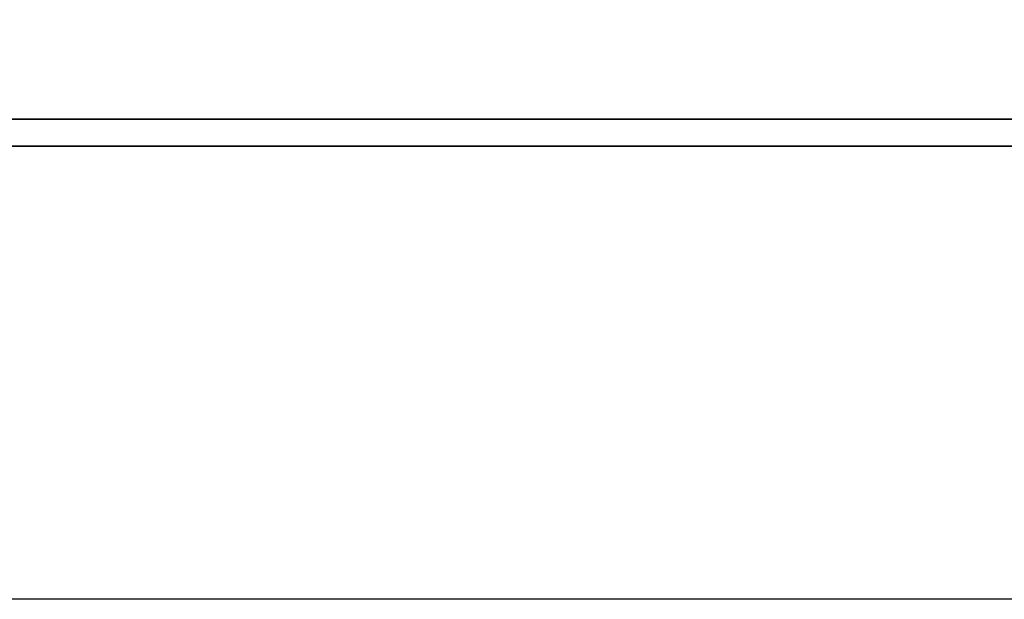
# Model space of a CAD drawing. Extents: x 473 to 1054, y -122 to 208.
# Tile 22 of 40: x 1020.99 to 1024.85, y -68.56 to -66.3. Entities that reach past the tile are written whole.
import ezdxf

# ---------------------------------------------------------------- set-up
doc = ezdxf.new("R2010")
doc.units = 0
doc.header["$MEASUREMENT"] = 0
doc.linetypes.add('CENTER', pattern=[2, 1.25, -0.25, 0.25, -0.25])
for name, color, linetype in [('CL', 1, 'CENTER'), ('DIM', 4, 'CONTINUOUS'), ('layer 1', 7, 'CONTINUOUS')]:
    doc.layers.add(name, color=color, linetype=linetype)

# ---------------------------------------------------------------- blocks, each defined once
blk = doc.blocks.new('TBI MOTION logo(完整正式版)')
at = {"layer": 'layer 1', "color": 22, "lineweight": 35}
blk.add_open_spline([(75.90875, -9.47875), (75.90875, -9.47875), (75.90875, -12.28625), (75.90875, -12.28625), (75.90875, -12.28625), (75.90875, -12.28625), (75.90875, -12.47875), (75.90875, -12.47875), (75.90875, -12.47875), (75.90875, -12.47875), (75.71625, -12.47875), (75.71625, -12.47875), (75.71625, -12.47875), (75.71625, -12.47875), (-88.32875, -12.47875), (-88.32875, -12.47875), (-88.32875, -12.47875), (-88.32875, -12.47875), (-88.32875, -13.29375), (-88.32875, -13.29375), (-88.32875, -13.29375), (-88.32875, -13.29375), (82.89125, -13.29375), (82.89125, -13.29375), (82.89125, -13.29375), (82.89125, -13.29375), (75.90875, -9.47875), (75.90875, -9.47875)], degree=3, knots=[0, 0, 0, 0, 0.14285714, 0.14285714, 0.14285714, 0.14285715, 0.28571429, 0.28571429, 0.28571429, 0.2857143, 0.42857143, 0.42857143, 0.42857143, 0.42857144, 0.57142857, 0.57142857, 0.57142857, 0.57142858, 0.71428571, 0.71428571, 0.71428571, 0.71428572, 0.85714286, 0.85714286, 0.85714286, 0.85714287, 1, 1, 1, 1], dxfattribs=at)

msp = doc.modelspace()

# ---------------------------------------------------------------- linework, layer by layer
at = {"layer": 'CL', "color": 7, "ltscale": 5}
msp.add_line((1046.0706, -68.5642), (997.0706, -68.5642), dxfattribs=at)

# ---------------------------------------------------------------- block references
at = {"layer": 'DIM', "xscale": 0.1295999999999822, "yscale": 0.1295999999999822, "zscale": 0.1295999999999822}
msp.add_blockref('TBI MOTION logo(完整正式版)', (1028.9871, -65.0669), dxfattribs=at)

doc.saveas('drawing.dxf')
